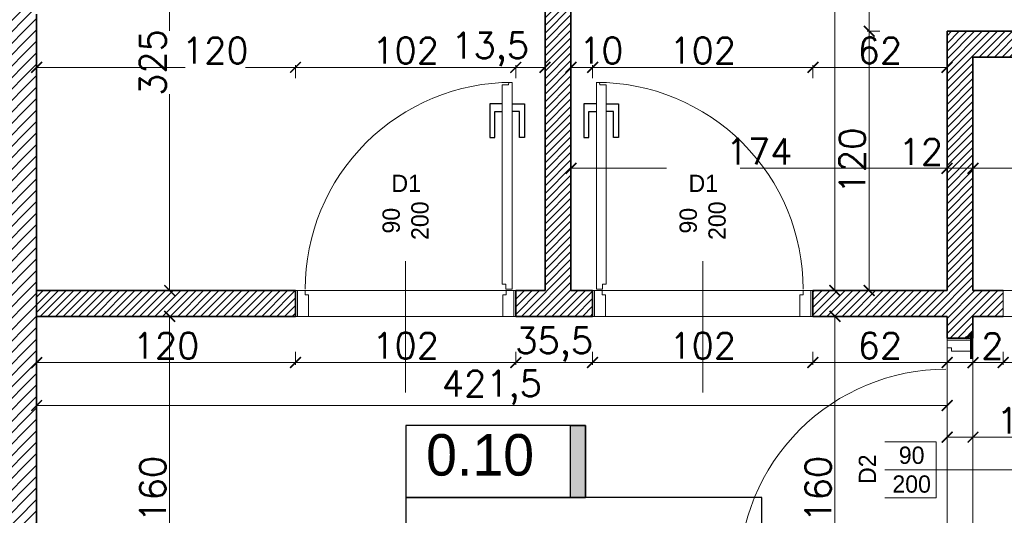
# Model space of a CAD drawing. Header units: millimetres. Extents: x -740 to 33545, y 5178 to 22494.
# Tile 160 of 250: x 11162 to 11617, y 10902 to 11132. Entities that reach past the tile are written whole.
import ezdxf
from ezdxf.lldxf.tags import DXFTag

# ---------------------------------------------------------------- set-up
doc = ezdxf.new("R2010")
doc.units = ezdxf.units.MM
doc.header["$MEASUREMENT"] = 0
doc.layers.get('Defpoints').update_dxf_attribs({"color": 252})
for name, color, linetype, lineweight in [('A_istniejÄ…ce Ĺ›ciany', 252, 'Continuous', 35), ('A_l.przerywana', 252, 'ICAD_ISO03W100', 9), ('A_opisy', 252, 'Continuous', 15), ('A_projektowane sciany', 252, 'Continuous', 35), ('l.wypeĹ‚nien', 252, 'Continuous', 5), ('wymiarowanie', 252, 'Continuous', 9)]:
    doc.layers.add(name, color=color, linetype=linetype, lineweight=lineweight)
doc.layers.add('stolarka', color=252, linetype='Continuous')
doc.layers.add('tabelki opis', color=252, linetype='Continuous')
doc.styles.add('styl2', font='simplex.shx')
tags = doc.linetypes.add('ICAD_ISO03W100', pattern=[30, 12, -18]).pattern_tags.tags
tags[6:7] = [DXFTag(74, 4), DXFTag(75, 0), DXFTag(340, '0'), DXFTag(46, 1.0), DXFTag(50, 0.0), DXFTag(44, 0.0), DXFTag(45, 0.0)]
tags[4:5] = [DXFTag(74, 4), DXFTag(75, 0), DXFTag(340, '0'), DXFTag(46, 1.0), DXFTag(50, 0.0), DXFTag(44, 0.0), DXFTag(45, 0.0)]
doc.dimstyles.new('Skala 1-50', dxfattribs={"dimtxt": 12, "dimasz": 5, "dimexe": 1, "dimexo": 1, "dimgap": 1.5, "dimtad": 1, "dimdec": 1, "dimrnd": 0.5, "dimtxsty": 'styl2', "dimblk": 'ARCHTICK', "dimcen": 5, "dimadec": 0, "dimazin": 0, "dimtfac": 1, "dimtdec": 1, "dimtmove": 1, "dimatfit": 3, "dimldrblk": 'ARCHTICK', "dimfxl": 0, "dimlwd": -1, "dimlwe": -1, "dimarcsym": 0})

# ---------------------------------------------------------------- blocks, each defined once
blk = doc.blocks.new('_ArchTick')
at = {"color": 0, "linetype": 'ByBlock', "const_width": 0.15}
blk.add_lwpolyline([(-0.5, -0.5), (0.5, 0.5)], dxfattribs=at)
blk = doc.blocks.new('*D1207')
at = {"layer": 'Defpoints', "color": 0}
for p in [(11503.87, 11331.32), (11532.41, 11006.32), (11539.01, 11006.32)]:
    blk.add_point(p, dxfattribs=at)
at = {"layer": 'wymiarowanie', "color": 0}
for p, q in [((11534.01, 11331.32), (11540.01, 11331.32)), ((11539.01, 11331.32), (11539.01, 11006.32)), ((11534.01, 11006.32), (11540.01, 11006.32))]:
    blk.add_line(p, q, dxfattribs=at)
at = {"layer": 'wymiarowanie', "color": 0, "xscale": 5, "yscale": 5, "zscale": 5}
for p, rotation in [((11539.01, 11331.32), 90), ((11539.01, 11006.32), 270)]:
    blk.add_blockref('_ArchTick', p, dxfattribs=dict(at, rotation=rotation))
at = {"layer": 'wymiarowanie', "color": 0, "insert": (11531.21, 11168.82), "char_height": 12, "attachment_point": 5, "rotation": 90, "style": 'styl2'}
blk.add_mtext('325', dxfattribs=at)
blk = doc.blocks.new('*D1208')
at = {"layer": 'Defpoints', "color": 0}
for p in [(11559.87, 10994.32), (11521.21, 10834.32), (11539.01, 10834.32)]:
    blk.add_point(p, dxfattribs=at)
at = {"layer": 'wymiarowanie', "color": 0}
for p, q in [((11544.01, 10994.32), (11538.01, 10994.32)), ((11539.01, 10994.32), (11539.01, 10834.32)), ((11534.01, 10834.32), (11540.01, 10834.32))]:
    blk.add_line(p, q, dxfattribs=at)
at = {"layer": 'wymiarowanie', "color": 0, "xscale": 5, "yscale": 5, "zscale": 5}
for p, rotation in [((11539.01, 10994.32), 90), ((11539.01, 10834.32), 270)]:
    blk.add_blockref('_ArchTick', p, dxfattribs=dict(at, rotation=rotation))
at = {"layer": 'wymiarowanie', "color": 0, "insert": (11531.21, 10914.32), "char_height": 12, "attachment_point": 5, "rotation": 90, "style": 'styl2'}
blk.add_mtext('160', dxfattribs=at)
blk = doc.blocks.new('*D1416')
at = {"layer": 'Defpoints', "color": 0}
for p in [(11278.07, 11331.32), (11231, 11006.32), (11278.07, 11006.32)]:
    blk.add_point(p, dxfattribs=at)
at = {"layer": 'wymiarowanie', "color": 0}
for p, q in [((11236, 11331.32), (11230, 11331.32)), ((11231, 11331.32), (11231, 11126.58)), ((11231, 11006.32), (11231, 11097.16)), ((11236, 11006.32), (11230, 11006.32))]:
    blk.add_line(p, q, dxfattribs=at)
at = {"layer": 'wymiarowanie', "color": 0, "xscale": 5, "yscale": 5, "zscale": 5}
for p, rotation in [((11231, 11331.32), 90), ((11231, 11006.32), 270)]:
    blk.add_blockref('_ArchTick', p, dxfattribs=dict(at, rotation=rotation))
at = {"layer": 'wymiarowanie', "color": 0, "insert": (11223.2, 11111.87), "char_height": 12, "attachment_point": 5, "rotation": 90, "style": 'styl2'}
blk.add_mtext('325', dxfattribs=at)
blk = doc.blocks.new('*D1420')
at = {"layer": 'Defpoints', "color": 0}
for p in [(11602.93, 10938.4), (11590.93, 10925.2), (11602.93, 10925.52)]:
    blk.add_point(p, dxfattribs=at)
at = {"layer": 'wymiarowanie', "color": 0}
for p, q in [((11590.93, 10933.4), (11590.93, 10939.4)), ((11590.93, 10938.4), (11602.93, 10938.4)), ((11602.93, 10933.4), (11602.93, 10939.4)), ((11602.93, 10938.4), (11633.39, 10938.4))]:
    blk.add_line(p, q, dxfattribs=at)
at = {"layer": 'wymiarowanie', "color": 0, "xscale": 5, "yscale": 5, "zscale": 5, "rotation": 180}
blk.add_blockref('_ArchTick', (11590.93, 10938.4), dxfattribs=at)
at = {"layer": 'wymiarowanie', "color": 0, "xscale": 5, "yscale": 5, "zscale": 5}
blk.add_blockref('_ArchTick', (11602.93, 10938.4), dxfattribs=at)
at = {"layer": 'wymiarowanie', "color": 0, "insert": (11624.13, 10946.05), "char_height": 12, "attachment_point": 5, "style": 'styl2'}
blk.add_mtext('12', dxfattribs=at)
blk = doc.blocks.new('*D1421')
at = {"layer": 'Defpoints', "color": 0}
for p in [(11722.93, 10938.4), (11722.93, 10928.19), (11602.93, 10925.52)]:
    blk.add_point(p, dxfattribs=at)
at = {"layer": 'wymiarowanie', "color": 0}
for p, q in [((11602.93, 10933.4), (11602.93, 10939.4)), ((11602.93, 10938.4), (11722.93, 10938.4)), ((11722.93, 10933.4), (11722.93, 10939.4))]:
    blk.add_line(p, q, dxfattribs=at)
at = {"layer": 'wymiarowanie', "color": 0, "xscale": 5, "yscale": 5, "zscale": 5, "rotation": 180}
blk.add_blockref('_ArchTick', (11602.93, 10938.4), dxfattribs=at)
at = {"layer": 'wymiarowanie', "color": 0, "xscale": 5, "yscale": 5, "zscale": 5}
blk.add_blockref('_ArchTick', (11722.93, 10938.4), dxfattribs=at)
at = {"layer": 'wymiarowanie', "color": 0, "insert": (11662.93, 10946.2), "char_height": 12, "attachment_point": 5, "style": 'styl2'}
blk.add_mtext('120', dxfattribs=at)
blk = doc.blocks.new('*D1424')
at = {"layer": 'Defpoints', "color": 0}
for p in [(11244.47, 10994.32), (11231, 10834.32), (11244.47, 10834.32)]:
    blk.add_point(p, dxfattribs=at)
at = {"layer": 'wymiarowanie', "color": 0}
for p, q in [((11236, 10994.32), (11230, 10994.32)), ((11231, 10994.32), (11231, 10834.32)), ((11236, 10834.32), (11230, 10834.32))]:
    blk.add_line(p, q, dxfattribs=at)
at = {"layer": 'wymiarowanie', "color": 0, "xscale": 5, "yscale": 5, "zscale": 5}
for p, rotation in [((11231, 10994.32), 90), ((11231, 10834.32), 270)]:
    blk.add_blockref('_ArchTick', p, dxfattribs=dict(at, rotation=rotation))
at = {"layer": 'wymiarowanie', "color": 0, "insert": (11223.2, 10914.32), "char_height": 12, "attachment_point": 5, "rotation": 90, "style": 'styl2'}
blk.add_mtext('160', dxfattribs=at)
blk = doc.blocks.new('*D2207')
at = {"layer": 'Defpoints', "color": 0}
for p in [(11590.93, 11062.89), (11602.93, 11056.84), (11590.93, 11046.76)]:
    blk.add_point(p, dxfattribs=at)
at = {"layer": 'wymiarowanie', "color": 0}
for p, q in [((11590.93, 11057.89), (11590.93, 11063.89)), ((11602.93, 11057.89), (11602.93, 11063.89)), ((11602.93, 11062.89), (11590.93, 11062.89))]:
    blk.add_line(p, q, dxfattribs=at)
at = {"layer": 'wymiarowanie', "color": 0, "xscale": 5, "yscale": 5, "zscale": 5, "rotation": 180}
blk.add_blockref('_ArchTick', (11590.93, 11062.89), dxfattribs=at)
at = {"layer": 'wymiarowanie', "color": 0, "xscale": 5, "yscale": 5, "zscale": 5}
blk.add_blockref('_ArchTick', (11602.93, 11062.89), dxfattribs=at)
at = {"layer": 'wymiarowanie', "color": 0, "insert": (11578.78, 11070.54), "char_height": 12, "attachment_point": 5, "style": 'styl2'}
blk.add_mtext('12', dxfattribs=at)
blk = doc.blocks.new('*D2208')
at = {"layer": 'Defpoints', "color": 0}
for p in [(11416.81, 11062.89), (11416.81, 11045.69), (11590.93, 11046.76)]:
    blk.add_point(p, dxfattribs=at)
at = {"layer": 'wymiarowanie', "color": 0}
for p, q in [((11416.81, 11057.89), (11416.81, 11063.89)), ((11590.93, 11057.89), (11590.93, 11063.89)), ((11590.93, 11062.89), (11416.81, 11062.89))]:
    blk.add_line(p, q, dxfattribs=at)
at = {"layer": 'wymiarowanie', "color": 0, "xscale": 5, "yscale": 5, "zscale": 5, "rotation": 180}
blk.add_blockref('_ArchTick', (11416.81, 11062.89), dxfattribs=at)
at = {"layer": 'wymiarowanie', "color": 0, "xscale": 5, "yscale": 5, "zscale": 5}
blk.add_blockref('_ArchTick', (11590.93, 11062.89), dxfattribs=at)
at = {"layer": 'wymiarowanie', "color": 0, "insert": (11503.87, 11070.69), "char_height": 12, "attachment_point": 5, "style": 'styl2'}
blk.add_mtext('174', dxfattribs=at)
blk = doc.blocks.new('*D2672')
at = {"layer": 'Defpoints', "color": 0}
for p in [(11590.93, 11145.5), (11839.15, 11128.69), (11590.93, 11126.32)]:
    blk.add_point(p, dxfattribs=at)
at = {"layer": 'wymiarowanie', "color": 0}
for p, q in [((11590.93, 11140.5), (11590.93, 11146.5)), ((11839.15, 11140.5), (11839.15, 11146.5)), ((11839.15, 11145.5), (11590.93, 11145.5))]:
    blk.add_line(p, q, dxfattribs=at)
at = {"layer": 'wymiarowanie', "color": 0, "xscale": 5, "yscale": 5, "zscale": 5, "rotation": 180}
blk.add_blockref('_ArchTick', (11590.93, 11145.5), dxfattribs=at)
at = {"layer": 'wymiarowanie', "color": 0, "xscale": 5, "yscale": 5, "zscale": 5}
blk.add_blockref('_ArchTick', (11839.15, 11145.5), dxfattribs=at)
at = {"layer": 'wymiarowanie', "color": 0, "insert": (11715.04, 11153.3), "char_height": 12, "attachment_point": 5, "style": 'styl2'}
blk.add_mtext('248', dxfattribs=at)
blk = doc.blocks.new('*D2673')
at = {"layer": 'Defpoints', "color": 0}
for p in [(11839.15, 11062.89), (11602.93, 11040.4), (11839.15, 11040.4)]:
    blk.add_point(p, dxfattribs=at)
at = {"layer": 'wymiarowanie', "color": 0}
for p, q in [((11602.93, 11057.89), (11602.93, 11063.89)), ((11839.15, 11057.89), (11839.15, 11063.89)), ((11602.93, 11062.89), (11673.96, 11062.89)), ((11839.15, 11062.89), (11703.49, 11062.89))]:
    blk.add_line(p, q, dxfattribs=at)
at = {"layer": 'wymiarowanie', "color": 0, "xscale": 5, "yscale": 5, "zscale": 5, "rotation": 180}
blk.add_blockref('_ArchTick', (11602.93, 11062.89), dxfattribs=at)
at = {"layer": 'wymiarowanie', "color": 0, "xscale": 5, "yscale": 5, "zscale": 5}
blk.add_blockref('_ArchTick', (11839.15, 11062.89), dxfattribs=at)
at = {"layer": 'wymiarowanie', "color": 0, "insert": (11688.72, 11069.83), "char_height": 12, "attachment_point": 5, "style": 'styl2'}
blk.add_mtext('236', dxfattribs=at)
blk = doc.blocks.new('*D2674')
at = {"layer": 'Defpoints', "color": 0}
for p in [(11169.43, 10994.32), (11289.26, 10994.32), (11289.26, 10972.96)]:
    blk.add_point(p, dxfattribs=at)
at = {"layer": 'wymiarowanie', "color": 0}
for p, q in [((11169.43, 10977.96), (11169.43, 10971.96)), ((11289.26, 10977.96), (11289.26, 10971.96)), ((11169.43, 10972.96), (11289.26, 10972.96))]:
    blk.add_line(p, q, dxfattribs=at)
at = {"layer": 'wymiarowanie', "color": 0, "xscale": 5, "yscale": 5, "zscale": 5, "rotation": 180}
blk.add_blockref('_ArchTick', (11169.43, 10972.96), dxfattribs=at)
at = {"layer": 'wymiarowanie', "color": 0, "xscale": 5, "yscale": 5, "zscale": 5}
blk.add_blockref('_ArchTick', (11289.26, 10972.96), dxfattribs=at)
at = {"layer": 'wymiarowanie', "color": 0, "insert": (11229.35, 10980.76), "char_height": 12, "attachment_point": 5, "style": 'styl2'}
blk.add_mtext('120', dxfattribs=at)
blk = doc.blocks.new('*D2675')
at = {"layer": 'Defpoints', "color": 0}
for p in [(11289.26, 10994.32), (11391.26, 10994.32), (11391.26, 10972.96)]:
    blk.add_point(p, dxfattribs=at)
at = {"layer": 'wymiarowanie', "color": 0}
for p, q in [((11289.26, 10977.96), (11289.26, 10971.96)), ((11391.26, 10977.96), (11391.26, 10971.96)), ((11289.26, 10972.96), (11391.26, 10972.96))]:
    blk.add_line(p, q, dxfattribs=at)
at = {"layer": 'wymiarowanie', "color": 0, "xscale": 5, "yscale": 5, "zscale": 5, "rotation": 180}
blk.add_blockref('_ArchTick', (11289.26, 10972.96), dxfattribs=at)
at = {"layer": 'wymiarowanie', "color": 0, "xscale": 5, "yscale": 5, "zscale": 5}
blk.add_blockref('_ArchTick', (11391.26, 10972.96), dxfattribs=at)
at = {"layer": 'wymiarowanie', "color": 0, "insert": (11340.26, 10980.76), "char_height": 12, "attachment_point": 5, "style": 'styl2'}
blk.add_mtext('102', dxfattribs=at)
blk = doc.blocks.new('*D2676')
at = {"layer": 'Defpoints', "color": 0}
for p in [(11391.26, 10994.32), (11426.81, 10994.32), (11426.81, 10972.96)]:
    blk.add_point(p, dxfattribs=at)
at = {"layer": 'wymiarowanie', "color": 0}
for p, q in [((11391.26, 10977.96), (11391.26, 10971.96)), ((11426.81, 10977.96), (11426.81, 10971.96)), ((11391.26, 10972.96), (11426.81, 10972.96))]:
    blk.add_line(p, q, dxfattribs=at)
at = {"layer": 'wymiarowanie', "color": 0, "xscale": 5, "yscale": 5, "zscale": 5, "rotation": 180}
blk.add_blockref('_ArchTick', (11391.26, 10972.96), dxfattribs=at)
at = {"layer": 'wymiarowanie', "color": 0, "xscale": 5, "yscale": 5, "zscale": 5}
blk.add_blockref('_ArchTick', (11426.81, 10972.96), dxfattribs=at)
at = {"layer": 'wymiarowanie', "color": 0, "insert": (11409.03, 10981.3), "char_height": 12, "attachment_point": 5, "style": 'styl2'}
blk.add_mtext('35,5', dxfattribs=at)
blk = doc.blocks.new('*D2677')
at = {"layer": 'Defpoints', "color": 0}
for p in [(11426.81, 10994.32), (11528.81, 10994.32), (11528.81, 10972.96)]:
    blk.add_point(p, dxfattribs=at)
at = {"layer": 'wymiarowanie', "color": 0}
for p, q in [((11426.81, 10977.96), (11426.81, 10971.96)), ((11528.81, 10977.96), (11528.81, 10971.96)), ((11426.81, 10972.96), (11528.81, 10972.96))]:
    blk.add_line(p, q, dxfattribs=at)
at = {"layer": 'wymiarowanie', "color": 0, "xscale": 5, "yscale": 5, "zscale": 5, "rotation": 180}
blk.add_blockref('_ArchTick', (11426.81, 10972.96), dxfattribs=at)
at = {"layer": 'wymiarowanie', "color": 0, "xscale": 5, "yscale": 5, "zscale": 5}
blk.add_blockref('_ArchTick', (11528.81, 10972.96), dxfattribs=at)
at = {"layer": 'wymiarowanie', "color": 0, "insert": (11477.81, 10980.76), "char_height": 12, "attachment_point": 5, "style": 'styl2'}
blk.add_mtext('102', dxfattribs=at)
blk = doc.blocks.new('*D2678')
at = {"layer": 'Defpoints', "color": 0}
for p in [(11528.81, 10994.32), (11590.93, 10994.32), (11590.93, 10972.96)]:
    blk.add_point(p, dxfattribs=at)
at = {"layer": 'wymiarowanie', "color": 0}
for p, q in [((11528.81, 10977.96), (11528.81, 10971.96)), ((11590.93, 10977.96), (11590.93, 10971.96)), ((11528.81, 10972.96), (11590.93, 10972.96))]:
    blk.add_line(p, q, dxfattribs=at)
at = {"layer": 'wymiarowanie', "color": 0, "xscale": 5, "yscale": 5, "zscale": 5, "rotation": 180}
blk.add_blockref('_ArchTick', (11528.81, 10972.96), dxfattribs=at)
at = {"layer": 'wymiarowanie', "color": 0, "xscale": 5, "yscale": 5, "zscale": 5}
blk.add_blockref('_ArchTick', (11590.93, 10972.96), dxfattribs=at)
at = {"layer": 'wymiarowanie', "color": 0, "insert": (11559.87, 10980.76), "char_height": 12, "attachment_point": 5, "style": 'styl2'}
blk.add_mtext('62', dxfattribs=at)
blk = doc.blocks.new('*D2679')
at = {"layer": 'Defpoints', "color": 0}
for p in [(11590.93, 10994.32), (11602.93, 10994.32), (11602.93, 10972.96)]:
    blk.add_point(p, dxfattribs=at)
at = {"layer": 'wymiarowanie', "color": 0}
for p, q in [((11590.93, 10977.96), (11590.93, 10971.96)), ((11602.93, 10977.96), (11602.93, 10971.96)), ((11590.93, 10972.96), (11602.93, 10972.96))]:
    blk.add_line(p, q, dxfattribs=at)
at = {"layer": 'wymiarowanie', "color": 0, "xscale": 5, "yscale": 5, "zscale": 5, "rotation": 180}
blk.add_blockref('_ArchTick', (11590.93, 10972.96), dxfattribs=at)
at = {"layer": 'wymiarowanie', "color": 0, "xscale": 5, "yscale": 5, "zscale": 5}
blk.add_blockref('_ArchTick', (11602.93, 10972.96), dxfattribs=at)
at = {"layer": 'wymiarowanie', "color": 0, "insert": (11606.74, 10980.61), "char_height": 12, "attachment_point": 5, "style": 'styl2'}
blk.add_mtext('12', dxfattribs=at)
blk = doc.blocks.new('*D2680')
at = {"layer": 'Defpoints', "color": 0}
for p in [(11602.93, 10994.32), (11616.93, 10994.32), (11616.93, 10972.96)]:
    blk.add_point(p, dxfattribs=at)
at = {"layer": 'wymiarowanie', "color": 0}
for p, q in [((11602.93, 10977.96), (11602.93, 10971.96)), ((11616.93, 10977.96), (11616.93, 10971.96)), ((11602.93, 10972.96), (11616.93, 10972.96))]:
    blk.add_line(p, q, dxfattribs=at)
at = {"layer": 'wymiarowanie', "color": 0, "xscale": 5, "yscale": 5, "zscale": 5, "rotation": 180}
blk.add_blockref('_ArchTick', (11602.93, 10972.96), dxfattribs=at)
at = {"layer": 'wymiarowanie', "color": 0, "xscale": 5, "yscale": 5, "zscale": 5}
blk.add_blockref('_ArchTick', (11616.93, 10972.96), dxfattribs=at)
at = {"layer": 'wymiarowanie', "color": 0, "insert": (11628.83, 10980.61), "char_height": 12, "attachment_point": 5, "style": 'styl2'}
blk.add_mtext('14', dxfattribs=at)
blk = doc.blocks.new('*D2681')
at = {"layer": 'Defpoints', "color": 0}
for p in [(11616.93, 10994.32), (11708.93, 10994.32), (11708.93, 10972.96)]:
    blk.add_point(p, dxfattribs=at)
at = {"layer": 'wymiarowanie', "color": 0}
for p, q in [((11616.93, 10977.96), (11616.93, 10971.96)), ((11708.93, 10977.96), (11708.93, 10971.96)), ((11616.93, 10972.96), (11708.93, 10972.96))]:
    blk.add_line(p, q, dxfattribs=at)
at = {"layer": 'wymiarowanie', "color": 0, "xscale": 5, "yscale": 5, "zscale": 5, "rotation": 180}
blk.add_blockref('_ArchTick', (11616.93, 10972.96), dxfattribs=at)
at = {"layer": 'wymiarowanie', "color": 0, "xscale": 5, "yscale": 5, "zscale": 5}
blk.add_blockref('_ArchTick', (11708.93, 10972.96), dxfattribs=at)
at = {"layer": 'wymiarowanie', "color": 0, "insert": (11662.93, 10980.76), "char_height": 12, "attachment_point": 5, "style": 'styl2'}
blk.add_mtext('92', dxfattribs=at)
blk = doc.blocks.new('*D2685')
at = {"layer": 'Defpoints', "color": 0}
for p in [(11169.43, 10984.32), (11590.93, 10977.96), (11590.93, 10953.07)]:
    blk.add_point(p, dxfattribs=at)
at = {"layer": 'wymiarowanie', "color": 0}
for p, q in [((11169.43, 10958.07), (11169.43, 10952.07)), ((11590.93, 10958.07), (11590.93, 10952.07)), ((11169.43, 10953.07), (11590.93, 10953.07))]:
    blk.add_line(p, q, dxfattribs=at)
at = {"layer": 'wymiarowanie', "color": 0, "xscale": 5, "yscale": 5, "zscale": 5, "rotation": 180}
blk.add_blockref('_ArchTick', (11169.43, 10953.07), dxfattribs=at)
at = {"layer": 'wymiarowanie', "color": 0, "xscale": 5, "yscale": 5, "zscale": 5}
blk.add_blockref('_ArchTick', (11590.93, 10953.07), dxfattribs=at)
at = {"layer": 'wymiarowanie', "color": 0, "insert": (11380.18, 10961.42), "char_height": 12, "attachment_point": 5, "style": 'styl2'}
blk.add_mtext('421,5', dxfattribs=at)
blk = doc.blocks.new('*D2694')
at = {"layer": 'Defpoints', "color": 0}
for p in [(11554.87, 11126.32), (11590.93, 11126.32), (11590.93, 11006.32)]:
    blk.add_point(p, dxfattribs=at)
at = {"layer": 'wymiarowanie', "color": 0}
for p, q in [((11559.87, 11126.32), (11553.87, 11126.32)), ((11554.87, 11006.32), (11554.87, 11126.32)), ((11559.87, 11006.32), (11553.87, 11006.32))]:
    blk.add_line(p, q, dxfattribs=at)
at = {"layer": 'wymiarowanie', "color": 0, "xscale": 5, "yscale": 5, "zscale": 5}
for p, rotation in [((11554.87, 11126.32), 90), ((11554.87, 11006.32), 270)]:
    blk.add_blockref('_ArchTick', p, dxfattribs=dict(at, rotation=rotation))
at = {"layer": 'wymiarowanie', "color": 0, "insert": (11547.07, 11066.32), "char_height": 12, "attachment_point": 5, "rotation": 90, "style": 'styl2'}
blk.add_mtext('120', dxfattribs=at)
blk = doc.blocks.new('*D2695')
at = {"layer": 'Defpoints', "color": 0}
for p in [(11554.87, 11331.32), (11566.81, 11331.32), (11590.93, 11126.32)]:
    blk.add_point(p, dxfattribs=at)
at = {"layer": 'wymiarowanie', "color": 0}
for p, q in [((11559.87, 11331.32), (11553.87, 11331.32)), ((11554.87, 11331.32), (11554.87, 11276.28)), ((11554.87, 11126.32), (11554.87, 11246.76)), ((11559.87, 11126.32), (11553.87, 11126.32))]:
    blk.add_line(p, q, dxfattribs=at)
at = {"layer": 'wymiarowanie', "color": 0, "xscale": 5, "yscale": 5, "zscale": 5}
for p, rotation in [((11554.87, 11331.32), 90), ((11554.87, 11126.32), 270)]:
    blk.add_blockref('_ArchTick', p, dxfattribs=dict(at, rotation=rotation))
at = {"layer": 'wymiarowanie', "color": 0, "insert": (11547.07, 11261.52), "char_height": 12, "attachment_point": 5, "rotation": 90, "style": 'styl2'}
blk.add_mtext('205', dxfattribs=at)
blk = doc.blocks.new('*D2826')
at = {"layer": 'Defpoints', "color": 0}
for p in [(11289.26, 11109.64), (11169.43, 11006.32), (11289.26, 11006.32)]:
    blk.add_point(p, dxfattribs=at)
at = {"layer": 'wymiarowanie', "color": 0}
for p, q in [((11169.43, 11104.64), (11169.43, 11110.64)), ((11169.43, 11109.64), (11238.22, 11109.64)), ((11289.26, 11109.64), (11266.06, 11109.64)), ((11289.26, 11104.64), (11289.26, 11110.64))]:
    blk.add_line(p, q, dxfattribs=at)
at = {"layer": 'wymiarowanie', "color": 0, "xscale": 5, "yscale": 5, "zscale": 5, "rotation": 180}
blk.add_blockref('_ArchTick', (11169.43, 11109.64), dxfattribs=at)
at = {"layer": 'wymiarowanie', "color": 0, "xscale": 5, "yscale": 5, "zscale": 5}
blk.add_blockref('_ArchTick', (11289.26, 11109.64), dxfattribs=at)
at = {"layer": 'wymiarowanie', "color": 0, "insert": (11252.14, 11117.44), "char_height": 12, "attachment_point": 5, "style": 'styl2'}
blk.add_mtext('120', dxfattribs=at)
blk = doc.blocks.new('*D2827')
at = {"layer": 'Defpoints', "color": 0}
for p in [(11391.26, 11109.64), (11289.26, 11006.32), (11391.26, 11006.32)]:
    blk.add_point(p, dxfattribs=at)
at = {"layer": 'wymiarowanie', "color": 0}
for p, q in [((11289.26, 11104.64), (11289.26, 11110.64)), ((11289.26, 11109.64), (11391.26, 11109.64)), ((11391.26, 11104.64), (11391.26, 11110.64))]:
    blk.add_line(p, q, dxfattribs=at)
at = {"layer": 'wymiarowanie', "color": 0, "xscale": 5, "yscale": 5, "zscale": 5, "rotation": 180}
blk.add_blockref('_ArchTick', (11289.26, 11109.64), dxfattribs=at)
at = {"layer": 'wymiarowanie', "color": 0, "xscale": 5, "yscale": 5, "zscale": 5}
blk.add_blockref('_ArchTick', (11391.26, 11109.64), dxfattribs=at)
at = {"layer": 'wymiarowanie', "color": 0, "insert": (11340.26, 11117.44), "char_height": 12, "attachment_point": 5, "style": 'styl2'}
blk.add_mtext('102', dxfattribs=at)
blk = doc.blocks.new('*D2828')
at = {"layer": 'Defpoints', "color": 0}
for p in [(11404.81, 11109.64), (11391.26, 11006.32), (11404.81, 11006.32)]:
    blk.add_point(p, dxfattribs=at)
at = {"layer": 'wymiarowanie', "color": 0}
for p, q in [((11391.26, 11104.64), (11391.26, 11110.64)), ((11391.26, 11109.64), (11404.81, 11109.64)), ((11404.81, 11104.64), (11404.81, 11110.64))]:
    blk.add_line(p, q, dxfattribs=at)
at = {"layer": 'wymiarowanie', "color": 0, "xscale": 5, "yscale": 5, "zscale": 5, "rotation": 180}
blk.add_blockref('_ArchTick', (11391.26, 11109.64), dxfattribs=at)
at = {"layer": 'wymiarowanie', "color": 0, "xscale": 5, "yscale": 5, "zscale": 5}
blk.add_blockref('_ArchTick', (11404.81, 11109.64), dxfattribs=at)
at = {"layer": 'wymiarowanie', "color": 0, "insert": (11379.38, 11117.98), "char_height": 12, "attachment_point": 5, "style": 'styl2'}
blk.add_mtext('13,5', dxfattribs=at)
blk = doc.blocks.new('*D2830')
at = {"layer": 'Defpoints', "color": 0}
for p in [(11426.81, 11109.64), (11416.81, 11006.32), (11426.81, 11006.32)]:
    blk.add_point(p, dxfattribs=at)
at = {"layer": 'wymiarowanie', "color": 0}
for p, q in [((11416.81, 11104.64), (11416.81, 11110.64)), ((11416.81, 11109.64), (11426.81, 11109.64)), ((11426.81, 11104.64), (11426.81, 11110.64))]:
    blk.add_line(p, q, dxfattribs=at)
at = {"layer": 'wymiarowanie', "color": 0, "xscale": 5, "yscale": 5, "zscale": 5, "rotation": 180}
blk.add_blockref('_ArchTick', (11416.81, 11109.64), dxfattribs=at)
at = {"layer": 'wymiarowanie', "color": 0, "xscale": 5, "yscale": 5, "zscale": 5}
blk.add_blockref('_ArchTick', (11426.81, 11109.64), dxfattribs=at)
at = {"layer": 'wymiarowanie', "color": 0, "insert": (11430.82, 11117.44), "char_height": 12, "attachment_point": 5, "style": 'styl2'}
blk.add_mtext('10', dxfattribs=at)
blk = doc.blocks.new('*D2831')
at = {"layer": 'Defpoints', "color": 0}
for p in [(11528.81, 11109.64), (11426.81, 11006.32), (11528.81, 11006.32)]:
    blk.add_point(p, dxfattribs=at)
at = {"layer": 'wymiarowanie', "color": 0}
for p, q in [((11426.81, 11104.64), (11426.81, 11110.64)), ((11426.81, 11109.64), (11528.81, 11109.64)), ((11528.81, 11104.64), (11528.81, 11110.64))]:
    blk.add_line(p, q, dxfattribs=at)
at = {"layer": 'wymiarowanie', "color": 0, "xscale": 5, "yscale": 5, "zscale": 5, "rotation": 180}
blk.add_blockref('_ArchTick', (11426.81, 11109.64), dxfattribs=at)
at = {"layer": 'wymiarowanie', "color": 0, "xscale": 5, "yscale": 5, "zscale": 5}
blk.add_blockref('_ArchTick', (11528.81, 11109.64), dxfattribs=at)
at = {"layer": 'wymiarowanie', "color": 0, "insert": (11477.81, 11117.44), "char_height": 12, "attachment_point": 5, "style": 'styl2'}
blk.add_mtext('102', dxfattribs=at)
blk = doc.blocks.new('*D2832')
at = {"layer": 'Defpoints', "color": 0}
for p in [(11590.93, 11109.64), (11590.93, 11015.98), (11528.81, 11006.32)]:
    blk.add_point(p, dxfattribs=at)
at = {"layer": 'wymiarowanie', "color": 0}
for p, q in [((11528.81, 11104.64), (11528.81, 11110.64)), ((11528.81, 11109.64), (11590.93, 11109.64)), ((11590.93, 11104.64), (11590.93, 11110.64))]:
    blk.add_line(p, q, dxfattribs=at)
at = {"layer": 'wymiarowanie', "color": 0, "xscale": 5, "yscale": 5, "zscale": 5, "rotation": 180}
blk.add_blockref('_ArchTick', (11528.81, 11109.64), dxfattribs=at)
at = {"layer": 'wymiarowanie', "color": 0, "xscale": 5, "yscale": 5, "zscale": 5}
blk.add_blockref('_ArchTick', (11590.93, 11109.64), dxfattribs=at)
at = {"layer": 'wymiarowanie', "color": 0, "insert": (11559.87, 11117.44), "char_height": 12, "attachment_point": 5, "style": 'styl2'}
blk.add_mtext('62', dxfattribs=at)

msp = doc.modelspace()

# ---------------------------------------------------------------- hatches: boundary and pattern name
at = {"layer": 'l.wypeĹ‚nien'}
h = msp.add_hatch(dxfattribs=at)
h.set_pattern_fill('ANSI31', color=256, scale=30, style=0)
h.paths.add_polyline_path([(11009.41, 10808.08), (11009.41, 10791.99), (11103.57, 10791.99), (11103.57, 10816.54), (11178.57, 10816.54), (11178.57, 10791.99), (11191.45, 10791.99), (11191.45, 10834.32), (11169.43, 10834.32), (11169.43, 11134.32), (11169.43, 11331.32), (11249.87, 11331.32), (11249.87, 11346.56), (11249.87, 11358.41), (11249.87, 11374.5), (11169.43, 11374.5), (11126.25, 11374.5), (11126.25, 11134.32), (11126.25, 10834.32), (11009.41, 10834.32), (11009.41, 10819.93)])
h.paths.add_polyline_path([(11404.81, 11374.5), (11404.81, 11331.32), (11602.93, 11331.32), (11602.93, 11374.5)])
h.paths.add_polyline_path([(10316.23, 10791.99), (10406.43, 10791.99), (10425.43, 10791.99), (10444.43, 10791.99), (10463.43, 10791.99), (10488.71, 10791.99), (10488.71, 10808.08), (10488.71, 10819.93), (10488.71, 10834.32), (10316.23, 10834.32)])
h.paths.add_polyline_path([(10717.86, 10791.99), (10854.47, 10791.99), (10854.47, 10834.32), (10717.86, 10834.32)])
h.paths.add_polyline_path([(10643.65, 10834.32), (10643.65, 10819.93), (10643.65, 10808.08), (10643.65, 10791.99), (10717.86, 10791.99), (10717.86, 10834.32)])
h.paths.add_polyline_path([(11757.87, 11374.5), (11757.87, 11331.32), (11799.42, 11331.32), (11799.42, 11374.5)])
h.paths.add_polyline_path([(10280.43, 10834.32), (10280.43, 10791.99), (10316.23, 10791.99), (10316.23, 10834.32)])
h = msp.add_hatch(dxfattribs=at)
h.set_pattern_fill('ANSI31', color=256, scale=20, style=0)
h.paths.add_polyline_path([(11528.81, 11006.32), (11528.81, 10994.32), (11590.93, 10994.32), (11590.93, 10984.32), (11602.93, 10984.32), (11602.93, 10994.32), (11616.93, 10994.32), (11616.93, 11006.32), (11602.93, 11006.32), (11602.93, 11114.32), (11839.15, 11114.32), (11839.15, 11126.32), (11590.93, 11126.32), (11590.93, 11006.32)])
h.paths.add_polyline_path([(11391.26, 10994.32), (11391.26, 11006.32), (11404.81, 11006.32), (11404.81, 11331.32), (11416.81, 11331.32), (11416.81, 11006.32), (11426.81, 11006.32), (11426.81, 10994.32)])
h.paths.add_polyline_path([(11708.93, 10994.32), (11708.93, 11006.32), (11839.15, 11006.32), (11839.15, 10994.32), (11734.93, 10994.32), (11734.93, 10984.32), (11722.93, 10984.32), (11722.93, 10994.32)])
h.paths.add_polyline_path([(11289.26, 10994.32), (11289.26, 11006.32), (11169.43, 11006.32), (11169.43, 10994.32)])
h.paths.add_polyline_path([(11734.93, 10834.32), (11734.93, 10892.32), (11722.93, 10892.32), (11722.93, 10834.32)])
h.paths.add_polyline_path([(11602.93, 10834.32), (11602.93, 10882.32), (11590.93, 10882.32), (11590.93, 10834.32)])
at = {"layer": 'tabelki opis'}
msp.add_hatch(color=256, dxfattribs=at).paths.add_polyline_path([(11423.57, 10910.51), (11423.57, 10943.78), (11416.61, 10943.78), (11416.61, 10910.51)])

# ---------------------------------------------------------------- linework, layer by layer
at = {"layer": 'A_istniejÄ…ce Ĺ›ciany'}
for points in [[(11169.43, 10834.32), (11169.43, 11134.32)], [(11169.43, 11134.32), (11169.43, 10834.32)]]:
    msp.add_lwpolyline(points, dxfattribs=at)
at = {"layer": 'A_l.przerywana', "ltscale": 0.3}
for points in [[(11289.26, 11006.32), (11289.26, 10994.32)], [(11391.26, 10994.32), (11391.26, 11006.32)], [(11426.81, 10994.32), (11426.81, 11006.32)], [(11528.81, 11006.32), (11528.81, 10994.32)]]:
    msp.add_lwpolyline(points, dxfattribs=at)
for points in [[(11289.26, 10994.32), (11289.26, 11006.32), (11391.26, 11006.32), (11391.26, 10994.32)], [(11528.81, 10994.32), (11528.81, 11006.32), (11426.81, 11006.32), (11426.81, 10994.32)], [(11708.93, 10994.32), (11708.93, 11006.32), (11616.93, 11006.32), (11616.93, 10994.32)], [(11602.93, 10882.32), (11590.93, 10882.32), (11590.93, 10984.32), (11602.93, 10984.32)]]:
    msp.add_lwpolyline(points, close=True, dxfattribs=at)
at = {"layer": 'A_opisy'}
for p, q in [((11340.26, 10959.04), (11340.26, 11024.04)), ((11477.81, 10959.04), (11477.81, 11024.04))]:
    msp.add_line(p, q, dxfattribs=at)
at = {"layer": 'A_opisy', "ltscale": 0.3}
for points in [[(11327.26, 11050.04), (11327.26, 11024.04), (11340.26, 11024.04), (11340.26, 11050.04)], [(11340.26, 11050.04), (11340.26, 11024.04), (11353.26, 11024.04), (11353.26, 11050.04)], [(11464.81, 11050.04), (11464.81, 11024.04), (11477.81, 11024.04), (11477.81, 11050.04)], [(11477.81, 11050.04), (11477.81, 11024.04), (11490.81, 11024.04), (11490.81, 11050.04)]]:
    msp.add_lwpolyline(points, close=True, dxfattribs=at)
at = {"layer": 'A_projektowane sciany'}
for p, q in [((11404.81, 11331.32), (11404.81, 11006.32)), ((11416.81, 11331.32), (11416.81, 11006.32)), ((11839.15, 11126.32), (11590.93, 11126.32)), ((11590.93, 11126.32), (11590.93, 11006.32)), ((11839.15, 11114.32), (11602.93, 11114.32)), ((11602.93, 11114.32), (11602.93, 11006.32)), ((11602.93, 11114.32), (11602.93, 11006.32)), ((11289.26, 11006.32), (11169.43, 11006.32)), ((11289.26, 11006.32), (11289.26, 10994.32)), ((11404.81, 11006.32), (11391.26, 11006.32)), ((11391.26, 11006.32), (11391.26, 10994.32)), ((11416.81, 11006.32), (11426.81, 11006.32)), ((11426.81, 11006.32), (11416.81, 11006.32)), ((11426.81, 11006.32), (11426.81, 10994.32)), ((11590.93, 11006.32), (11528.81, 11006.32)), ((11528.81, 11006.32), (11528.81, 10994.32)), ((11616.93, 11006.32), (11602.93, 11006.32)), ((11289.26, 10994.32), (11169.43, 10994.32)), ((11426.81, 10994.32), (11391.26, 10994.32)), ((11590.93, 10994.32), (11528.81, 10994.32)), ((11590.93, 10994.32), (11590.93, 10984.32)), ((11590.93, 10994.32), (11590.93, 10984.32)), ((11602.93, 10994.32), (11602.93, 10984.32)), ((11602.93, 10994.32), (11602.93, 10984.32)), ((11616.93, 10994.32), (11602.93, 10994.32)), ((11590.93, 10984.32), (11602.93, 10984.32))]:
    msp.add_line(p, q, dxfattribs=at)
at = {"layer": 'stolarka', "lineweight": 9}
for points in [[(11386.72, 11006.9), (11389.51, 11006.9), (11389.51, 11102.67), (11388.01, 11102.65), (11387.83, 11101.51), (11384.98, 11101.51), (11384.98, 11009.2), (11386.72, 11009.2), (11386.72, 11006.9)], [(11431.34, 11006.9), (11428.56, 11006.9), (11428.56, 11102.67), (11430.06, 11102.65), (11430.24, 11101.51), (11433.08, 11101.51), (11433.08, 11009.2), (11431.34, 11009.2), (11431.34, 11006.9)], [(11295.31, 11004.35), (11293.79, 11004.35), (11293.79, 11006.32), (11290.26, 11006.32), (11290.26, 10994.32), (11295.31, 10994.32), (11295.31, 11004.35)], [(11385.26, 11004.35), (11386.77, 11004.35), (11386.77, 11006.32), (11390.31, 11006.32), (11390.31, 10994.32), (11385.26, 10994.32), (11385.26, 11004.35)], [(11432.81, 11004.35), (11431.29, 11004.35), (11431.29, 11006.32), (11427.76, 11006.32), (11427.76, 10994.32), (11432.81, 10994.32), (11432.81, 11004.35)], [(11522.76, 11004.35), (11524.27, 11004.35), (11524.27, 11006.32), (11527.81, 11006.32), (11527.81, 10994.32), (11522.76, 10994.32), (11522.76, 11004.35)], [(11592.9, 10978.27), (11592.9, 10979.79), (11590.93, 10979.79), (11590.93, 10983.32), (11602.93, 10983.32), (11602.93, 10978.27), (11592.9, 10978.27)]]:
    msp.add_lwpolyline(points, dxfattribs=at)
at = {"layer": 'stolarka'}
for points in [[(11384.98, 11092.75), (11379.18, 11092.75), (11379.18, 11077.09), (11381.5, 11077.09), (11381.5, 11089.27), (11384.98, 11089.27)], [(11389.51, 11092.75), (11395.31, 11092.75), (11395.31, 11077.09), (11392.99, 11077.09), (11392.99, 11089.27), (11389.51, 11089.27)], [(11428.56, 11092.75), (11422.75, 11092.75), (11422.75, 11077.09), (11425.07, 11077.09), (11425.07, 11089.27), (11428.56, 11089.27)], [(11433.08, 11092.75), (11438.88, 11092.75), (11438.88, 11077.09), (11436.56, 11077.09), (11436.56, 11089.27), (11433.08, 11089.27)]]:
    msp.add_lwpolyline(points, dxfattribs=at)
at = {"layer": 'stolarka', "linetype": 'ICAD_ISO03W100', "lineweight": 13, "ltscale": 0.3}
for centre, start, end in [((11389.51, 11006.9), 89.9469, 179.9997), ((11428.55, 11006.9), 0.0003, 90.0531), ((11590.35, 10874.07), 90.0003, 180.0531)]:
    msp.add_arc(centre, 95.77, start, end, dxfattribs=at)
at = {"layer": 'tabelki opis'}
for points in [[(11423.57, 10943.78), (11340.41, 10943.78), (11340.41, 10910.51), (11423.57, 10910.51), (11423.57, 10943.78)], [(11340.41, 10890.24), (11505.14, 10890.24), (11505.14, 10910.51), (11340.41, 10910.51), (11340.41, 10890.24)]]:
    msp.add_lwpolyline(points, dxfattribs=at)
msp.add_lwpolyline([(11423.57, 10910.51), (11416.61, 10910.51), (11416.61, 10943.78), (11423.57, 10943.78)], close=True, dxfattribs=at)

# ---------------------------------------------------------------- texts
at = {"layer": 'tabelki opis', "insert": (11349.74, 10939.82), "char_height": 19.2, "width": 56.7, "attachment_point": 1}
msp.add_mtext('{\\fCentury Gothic|b0|i0|c238|p34;0.10}', dxfattribs=at)

# ---------------------------------------------------------------- dimensions: what is measured, and where the dimension line sits
at = {"layer": 'wymiarowanie'}
for base, p1, p2, picture, middle in [((11231, 11006.32), (11278.07, 11331.32), (11278.07, 11006.32), '*D1416', (11231, 11111.87)), ((11554.87, 11331.32), (11590.93, 11126.32), (11566.81, 11331.32), '*D2695', (11554.87, 11261.52))]:
    dim = msp.add_linear_dim(base=base, p1=p1, p2=p2, angle=90, dimstyle='Skala 1-50', dxfattribs=at)
    dim.commit()
    dim.dimension.update_dxf_attribs({"geometry": picture, "text_midpoint": middle, "dimtype": 160})
for base, p1, p2, picture, middle in [((11539.01, 11006.32), (11503.87, 11331.32), (11532.41, 11006.32), '*D1207', (11531.21, 11168.82)), ((11554.87, 11126.32), (11590.93, 11006.32), (11590.93, 11126.32), '*D2694', (11547.07, 11066.32)), ((11231, 10834.32), (11244.47, 10994.32), (11244.47, 10834.32), '*D1424', (11223.2, 10914.32))]:
    dim = msp.add_linear_dim(base=base, p1=p1, p2=p2, angle=90, dimstyle='Skala 1-50', dxfattribs=at)
    dim.commit()
    dim.dimension.update_dxf_attribs({"geometry": picture, "text_midpoint": middle})
for base, p1, p2, picture, middle in [((11590.93, 11145.5), (11839.15, 11128.69), (11590.93, 11126.32), '*D2672', (11715.04, 11153.3)), ((11590.93, 11109.64), (11528.81, 11006.32), (11590.93, 11015.98), '*D2832', (11559.87, 11117.44)), ((11289.26, 10972.96), (11169.43, 10994.32), (11289.26, 10994.32), '*D2674', (11229.35, 10980.76)), ((11391.26, 10972.96), (11289.26, 10994.32), (11391.26, 10994.32), '*D2675', (11340.26, 10980.76)), ((11426.8055, 10972.9553), (11391.2588, 10994.3229), (11426.8055, 10994.3229), '*D2676', (11409.0321, 10981.3013)), ((11528.81, 10972.96), (11426.81, 10994.32), (11528.81, 10994.32), '*D2677', (11477.81, 10980.76)), ((11590.93, 10972.96), (11528.81, 10994.32), (11590.93, 10994.32), '*D2678', (11559.87, 10980.76)), ((11708.93, 10972.96), (11616.93, 10994.32), (11708.93, 10994.32), '*D2681', (11662.93, 10980.76)), ((11590.93, 10953.07), (11169.43, 10984.32), (11590.93, 10977.96), '*D2685', (11380.18, 10961.42)), ((11722.93, 10938.4), (11602.93, 10925.52), (11722.93, 10928.19), '*D1421', (11662.93, 10946.2))]:
    dim = msp.add_linear_dim(base=base, p1=p1, p2=p2, dimstyle='Skala 1-50', dxfattribs=at)
    dim.commit()
    dim.dimension.update_dxf_attribs({"geometry": picture, "text_midpoint": middle})
for base, p1, p2, picture, middle in [((11289.26, 11109.64), (11169.43, 11006.32), (11289.26, 11006.32), '*D2826', (11252.14, 11109.64)), ((11404.8055, 11109.6353), (11391.2588, 11006.3229), (11404.8055, 11006.3229), '*D2828', (11379.3804, 11109.6353)), ((11426.81, 11109.64), (11416.81, 11006.32), (11426.81, 11006.32), '*D2830', (11430.82, 11109.64)), ((11590.93, 11062.89), (11602.93, 11056.84), (11590.93, 11046.76), '*D2207', (11578.78, 11062.89)), ((11839.15, 11062.89), (11602.93, 11040.4), (11839.15, 11040.4), '*D2673', (11688.72, 11062.03)), ((11602.93, 10972.96), (11590.93, 10994.32), (11602.93, 10994.32), '*D2679', (11606.74, 10972.96)), ((11616.93, 10972.96), (11602.93, 10994.32), (11616.93, 10994.32), '*D2680', (11628.83, 10972.96))]:
    dim = msp.add_linear_dim(base=base, p1=p1, p2=p2, dimstyle='Skala 1-50', dxfattribs=at)
    dim.commit()
    dim.dimension.update_dxf_attribs({"geometry": picture, "text_midpoint": middle, "dimtype": 160})

# ---------------------------------------------------------------- next in the draw order: texts
at = {"layer": 'A_opisy', "ltscale": 0.3, "char_height": 8, "width": 26, "attachment_point": 5, "rotation": 90, "bg_fill": 2}
for insert in [(11340.26, 11037.04), (11477.81, 11037.04)]:
    msp.add_mtext('\\pi3.19200;{\\fCentury Gothic|b0|i0|c238|p0;90}\\P{\\fCentury Gothic|b0|i0|c238|p0;200}', dxfattribs=dict(at, insert=insert))
at = {"layer": 'A_opisy', "ltscale": 0.3, "insert": (11572.93, 10923.32), "char_height": 8, "width": 26, "attachment_point": 5, "bg_fill": 2}
msp.add_mtext('\\pi3.19200;{\\fCentury Gothic|b0|i0|c238|p0;90}\\P{\\fCentury Gothic|b0|i0|c238|p0;200}', dxfattribs=at)

# ---------------------------------------------------------------- next in the draw order: linework, layer by layer
at = {"layer": 'A_opisy'}
msp.add_line((11640.93, 10923.32), (11585.93, 10923.32), dxfattribs=at)
at = {"layer": 'A_opisy', "lineweight": 30, "ltscale": 0.3}
for points in [[(11327.26, 11063.04), (11353.26, 11063.04), (11353.26, 11050.04), (11327.26, 11050.04)], [(11464.81, 11063.04), (11490.81, 11063.04), (11490.81, 11050.04), (11464.81, 11050.04)], [(11546.93, 10910.32), (11546.93, 10936.32), (11559.93, 10936.32), (11559.93, 10910.32)]]:
    msp.add_lwpolyline(points, close=True, dxfattribs=at)
at = {"layer": 'A_opisy', "ltscale": 0.3}
for points in [[(11559.93, 10936.32), (11585.93, 10936.32), (11585.93, 10923.32), (11559.93, 10923.32)], [(11559.93, 10923.32), (11585.93, 10923.32), (11585.93, 10910.32), (11559.93, 10910.32)]]:
    msp.add_lwpolyline(points, close=True, dxfattribs=at)

# ---------------------------------------------------------------- next in the draw order: dimensions: what is measured, and where the dimension line sits
at = {"layer": 'wymiarowanie'}
dim = msp.add_linear_dim(base=(11416.81, 11062.89), p1=(11590.93, 11046.76), p2=(11416.81, 11045.69), dimstyle='Skala 1-50', dxfattribs=at)
dim.commit()
dim.dimension.update_dxf_attribs({"geometry": '*D2208', "text_midpoint": (11503.87, 11070.69)})
dim = msp.add_linear_dim(base=(11539.01, 10834.32), p1=(11559.87, 10994.32), p2=(11521.21, 10834.32), angle=90, dimstyle='Skala 1-50', dxfattribs=at)
dim.commit()
dim.dimension.update_dxf_attribs({"geometry": '*D1208', "text_midpoint": (11531.21, 10914.32)})
dim = msp.add_linear_dim(base=(11602.93, 10938.4), p1=(11590.93, 10925.2), p2=(11602.93, 10925.52), dimstyle='Skala 1-50', dxfattribs=at)
dim.commit()
dim.dimension.update_dxf_attribs({"geometry": '*D1420', "text_midpoint": (11624.13, 10938.4), "dimtype": 160})

# ---------------------------------------------------------------- next in the draw order: texts
at = {"layer": 'A_opisy', "ltscale": 0.3, "char_height": 8, "width": 26, "attachment_point": 5, "bg_fill": 2}
for insert in [(11340.52, 11055.92), (11478.06, 11055.92)]:
    msp.add_mtext('{\\fCentury Gothic|b0|i0|c238|p0;D1}', dxfattribs=dict(at, insert=insert))
at = {"layer": 'A_opisy', "ltscale": 0.3, "insert": (11554.04, 10923.58), "char_height": 8, "width": 26, "attachment_point": 5, "rotation": 90, "bg_fill": 2}
msp.add_mtext('{\\fCentury Gothic|b0|i0|c238|p0;D2}', dxfattribs=at)

# ---------------------------------------------------------------- next in the draw order: dimensions: what is measured, and where the dimension line sits
at = {"layer": 'wymiarowanie'}
for base, p1, p2, picture, middle in [((11391.26, 11109.64), (11289.26, 11006.32), (11391.26, 11006.32), '*D2827', (11340.26, 11117.44)), ((11528.81, 11109.64), (11426.81, 11006.32), (11528.81, 11006.32), '*D2831', (11477.81, 11117.44))]:
    dim = msp.add_linear_dim(base=base, p1=p1, p2=p2, dimstyle='Skala 1-50', dxfattribs=at)
    dim.commit()
    dim.dimension.update_dxf_attribs({"geometry": picture, "text_midpoint": middle})

doc.saveas('drawing.dxf')
